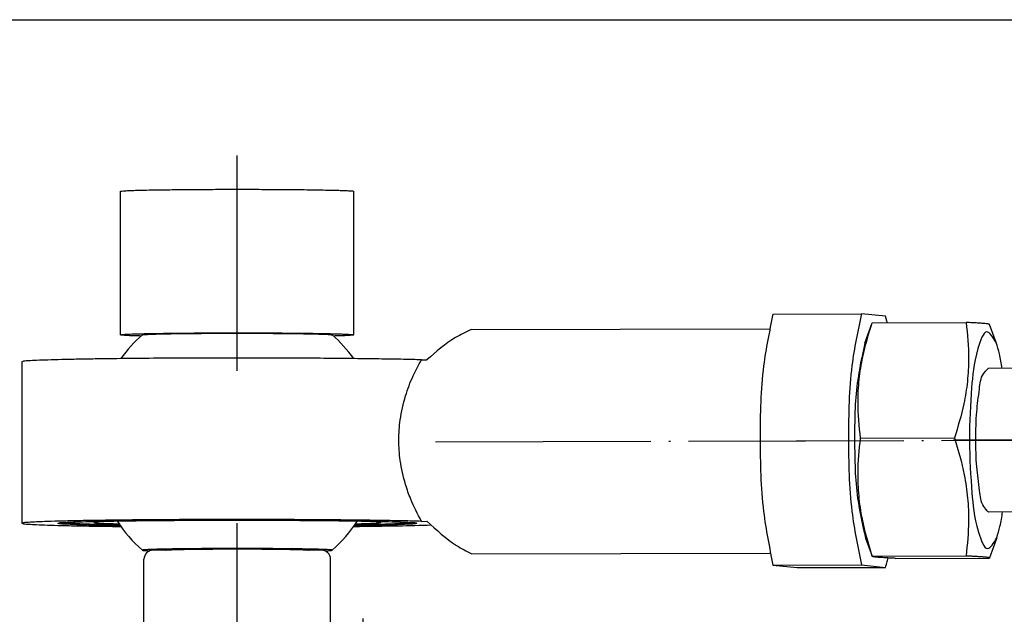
# Model space of a CAD drawing. Header units: millimetres. Extents: x -235 to 1849, y -109 to 485.
# Tile 14 of 41: x 177 to 231, y 326 to 359. Entities that reach past the tile are written whole.
import ezdxf

# ---------------------------------------------------------------- set-up
doc = ezdxf.new("R2010")
doc.units = ezdxf.units.MM
doc.linetypes.add('DOT_CENTER', pattern=[14, 12, -1, 0, -1])
doc.layers.add('1', color=7, linetype='Continuous')
doc.styles.add('CONVERTER_11', font='txt.shx', dxfattribs={"width": 0.9})
doc.dimstyles.new('ME10_DIM_18', dxfattribs={"dimtxt": 2, "dimasz": 2, "dimexe": 1, "dimexo": 1, "dimgap": 1, "dimtad": 1, "dimdsep": 46, "dimtxsty": 'CONVERTER_11', "dimsah": 1, "dimcen": 0.09, "dimclrd": 2, "dimclre": 2, "dimclrt": 2, "dimadec": 0, "dimazin": 0, "dimtfac": 1, "dimtdec": 4, "dimtix": 1, "dimtmove": 0, "dimatfit": 3, "dimfxl": 1, "dimtolj": 1, "dimtzin": 0, "dimarcsym": 0})

# ---------------------------------------------------------------- blocks, each defined once
blk = doc.blocks.new('BLOCK__68', base_point=(158.731, 312.594))
at = {"color": 7, "linetype": 'Continuous'}
for p, q in [((166.831, 329.594), (166.031, 329.594)), ((175.431, 329.594), (174.631, 329.594)), ((184.731, 329.596), (184.031, 329.594)), ((193.431, 329.594), (192.731, 329.596)), ((165.531, 325.294), (165.531, 329.094)), ((175.931, 325.294), (175.931, 329.094)), ((183.531, 325.294), (183.531, 329.094)), ((193.931, 325.294), (193.931, 329.094)), ((159.23, 325.294), (161.455, 325.294)), ((161.455, 325.294), (165.531, 325.294)), ((175.931, 325.294), (183.531, 325.294)), ((198.006, 325.294), (193.931, 325.294)), ((200.231, 325.294), (198.006, 325.294)), ((158.731, 323.794), (158.731, 324.794)), ((200.731, 323.794), (200.731, 324.794)), ((158.731, 316.794), (158.731, 323.794)), ((200.731, 316.794), (200.731, 323.794)), ((162.834, 322.294), (162.027, 320.794)), ((164.627, 322.294), (162.834, 322.294)), ((165.434, 320.794), (164.627, 322.294)), ((194.834, 322.294), (194.027, 320.794)), ((196.627, 322.294), (194.834, 322.294)), ((197.434, 320.794), (196.627, 322.294)), ((162.027, 320.794), (162.834, 319.294)), ((164.627, 319.294), (165.434, 320.794)), ((194.027, 320.794), (194.834, 319.294)), ((196.627, 319.294), (197.434, 320.794)), ((162.834, 319.294), (164.627, 319.294)), ((174.807, 319.22), (173.775, 319.22)), ((184.655, 319.22), (185.687, 319.22)), ((194.834, 319.294), (196.627, 319.294)), ((159.23, 316.294), (165.533, 316.297)), ((165.533, 316.297), (166.033, 316.297)), ((166.831, 316.294), (166.033, 316.297)), ((174.752, 316.294), (174.631, 316.294)), ((184.71, 316.294), (184.831, 316.294)), ((192.631, 316.294), (193.43, 316.297)), ((193.931, 316.294), (193.43, 316.297)), ((200.231, 316.294), (193.931, 316.294))]:
    blk.add_line(p, q, dxfattribs=at)
for centre, radius in [((163.731, 320.794), 3.5), ((195.731, 320.794), 3.5), ((179.731, 317.794), 3.9), ((179.731, 317.794), 3.4)]:
    blk.add_circle(centre, radius, dxfattribs=at)
for centre, radius, start, end in [((166.031, 329.094), 0.5, 90.0042, 180.0036), ((175.431, 329.094), 0.5, 359.9964, 89.9958), ((184.031, 329.094), 0.5, 90.0042, 180.0036), ((193.431, 329.094), 0.5, 359.9964, 89.9958), ((159.231, 324.794), 0.5, 90.0087, 179.9913), ((200.231, 324.794), 0.5, 0.0087, 89.9913), ((163.731, 320.794), 4, 49.8939, 130.1061), ((195.731, 320.794), 4, 49.8939, 130.1061), ((163.677, 320.794), 3.966, 129.5161, 230.4839), ((163.731, 320.794), 4, 130.1061, 229.8939), ((163.784, 320.794), 3.966, 309.5161, 50.4839), ((163.731, 320.794), 4, 310.1061, 49.8939), ((195.677, 320.794), 3.966, 129.5161, 230.4839), ((195.731, 320.794), 4, 130.1061, 229.8939), ((195.784, 320.794), 3.966, 309.5161, 50.4839), ((195.731, 320.794), 4, 310.1061, 49.8939), ((179.731, 317.794), 5.109, 166.2696, 190.3495), ((179.731, 317.794), 5.109, 349.6505, 13.7304), ((163.731, 320.794), 4, 229.8939, 310.1061), ((195.731, 320.794), 4, 229.8939, 310.1061), ((159.23, 316.794), 0.5, 180, 270), ((200.231, 316.794), 0.5, 270, 0), ((179.731, 317.794), 5.2, 196.7659, 343.2341)]:
    blk.add_arc(centre, radius, start, end, dxfattribs=at)
for points, knots in [([(174.631, 329.594), (174.63, 329.593), (174.628, 329.59), (174.62, 329.589), (174.606, 329.586), (174.584, 329.583), (174.553, 329.58), (174.511, 329.577), (174.466, 329.574), (174.419, 329.572), (174.371, 329.569), (174.314, 329.567), (174.245, 329.564), (174.164, 329.562), (174.07, 329.559), (173.988, 329.556), (173.917, 329.555), (173.859, 329.553), (173.789, 329.552), (173.706, 329.55), (173.611, 329.548), (173.503, 329.546), (173.381, 329.544), (173.246, 329.542), (173.096, 329.54), (172.932, 329.538), (172.753, 329.536), (172.513, 329.533), (172.214, 329.531), (171.855, 329.529), (171.487, 329.527), (171.111, 329.526), (170.829, 329.526), (170.639, 329.526), (170.537, 329.526), (170.42, 329.526), (170.29, 329.526), (170.147, 329.527), (169.992, 329.527), (169.828, 329.528), (169.655, 329.528), (169.474, 329.529), (169.286, 329.531), (169.093, 329.532), (168.898, 329.534), (168.708, 329.536), (168.529, 329.538), (168.365, 329.54), (168.215, 329.542), (168.08, 329.544), (167.958, 329.546), (167.85, 329.548), (167.755, 329.55), (167.672, 329.552), (167.602, 329.553), (167.544, 329.555), (167.473, 329.556), (167.391, 329.559), (167.297, 329.562), (167.216, 329.564), (167.147, 329.567), (167.09, 329.569), (167.042, 329.572), (167, 329.574), (166.96, 329.576), (166.921, 329.579), (166.886, 329.582), (166.859, 329.586), (166.84, 329.587), (166.833, 329.592), (166.831, 329.594)], [0, 0, 0, 0, 0.002841, 0.009979, 0.023393, 0.044753, 0.07568, 0.117778, 0.172644, 0.210925, 0.25818, 0.315465, 0.383836, 0.464351, 0.558068, 0.666043, 0.712356, 0.770294, 0.840223, 0.922509, 1.017518, 1.125615, 1.247168, 1.382541, 1.532101, 1.696214, 1.875247, 2.069565, 2.415494, 2.774438, 3.143739, 3.52074, 3.902784, 3.989095, 4.091459, 4.208684, 4.339581, 4.482958, 4.637623, 4.802388, 4.976059, 5.157447, 5.345361, 5.53861, 5.736004, 5.930323, 6.109355, 6.273469, 6.423029, 6.558402, 6.679954, 6.788051, 6.88306, 6.965346, 7.035276, 7.093214, 7.139527, 7.247502, 7.341218, 7.421733, 7.490105, 7.54739, 7.594644, 7.632925, 7.674894, 7.714752, 7.750071, 7.778436, 7.797491, 7.805361, 7.805361, 7.805361, 7.805361]), ([(165.531, 325.294), (165.553, 325.268), (165.597, 325.217), (165.705, 325.092), (165.849, 324.922), (166.182, 324.526), (166.621, 323.982), (167.152, 323.264), (167.585, 322.586), (167.908, 321.928), (168.094, 321.317), (168.144, 320.744), (168.073, 320.19), (167.887, 319.61), (167.562, 318.961), (167.119, 318.278), (166.582, 317.554), (166.195, 317.083), (165.985, 316.827)], [0, 0, 0, 0, 0.102168, 0.204336, 0.493859, 0.770998, 1.757116, 2.589291, 3.450206, 4.166091, 4.782858, 5.352996, 5.877832, 6.447549, 7.17371, 8.049095, 8.88635, 9.877691, 9.877691, 9.877691, 9.877691]), ([(174.731, 323.829), (174.815, 323.939), (174.991, 324.167), (175.274, 324.518), (175.53, 324.825), (175.75, 325.084), (175.866, 325.22), (175.928, 325.291), (175.93, 325.293), (175.931, 325.294)], [0, 0, 0, 0, 0.415947, 0.865818, 1.351893, 1.61335, 1.885381, 1.889786, 1.89419, 1.89419, 1.89419, 1.89419]), ([(184.731, 323.829), (184.646, 323.939), (184.47, 324.167), (184.187, 324.518), (183.932, 324.825), (183.712, 325.084), (183.595, 325.22), (183.533, 325.291), (183.532, 325.293), (183.531, 325.294)], [0, 0, 0, 0, 0.415947, 0.865818, 1.351893, 1.61335, 1.885381, 1.889786, 1.89419, 1.89419, 1.89419, 1.89419]), ([(193.931, 325.294), (193.908, 325.268), (193.864, 325.217), (193.756, 325.092), (193.612, 324.922), (193.279, 324.526), (192.84, 323.982), (192.309, 323.264), (191.876, 322.586), (191.553, 321.928), (191.367, 321.317), (191.317, 320.744), (191.388, 320.19), (191.575, 319.61), (191.899, 318.961), (192.342, 318.278), (192.879, 317.554), (193.266, 317.083), (193.476, 316.827)], [0, 0, 0, 0, 0.102168, 0.204336, 0.493859, 0.770998, 1.757116, 2.589291, 3.450206, 4.166091, 4.782858, 5.352996, 5.877832, 6.447549, 7.17371, 8.049095, 8.88635, 9.877691, 9.877691, 9.877691, 9.877691]), ([(166.307, 323.853), (166.181, 323.954), (165.929, 324.156), (165.519, 324.393), (165.063, 324.593), (164.617, 324.724), (164.159, 324.8), (163.732, 324.825), (163.305, 324.8), (162.866, 324.728), (162.419, 324.601), (161.977, 324.41), (161.548, 324.167), (161.294, 323.965), (161.154, 323.853)], [0, 0, 0, 0, 0.484623, 0.967449, 1.414926, 1.9759, 2.356514, 2.806373, 3.255911, 3.636271, 4.14053, 4.644899, 5.077482, 5.615695, 5.615695, 5.615695, 5.615695]), ([(193.154, 323.853), (193.266, 323.944), (193.517, 324.146), (193.926, 324.386), (194.398, 324.593), (194.867, 324.73), (195.326, 324.803), (195.753, 324.824), (196.156, 324.8), (196.576, 324.731), (197.023, 324.607), (197.483, 324.413), (197.928, 324.157), (198.181, 323.955), (198.307, 323.853)], [0, 0, 0, 0, 0.431302, 0.967428, 1.414905, 1.975878, 2.429181, 2.80635, 3.255889, 3.636249, 4.081645, 4.64485, 5.129352, 5.615667, 5.615667, 5.615667, 5.615667]), ([(173.775, 319.22), (173.719, 319.333), (173.613, 319.548), (173.482, 319.892), (173.386, 320.241), (173.325, 320.673), (173.344, 321.184), (173.491, 321.753), (173.739, 322.324), (174.04, 322.847), (174.379, 323.356), (174.609, 323.665), (174.731, 323.829)], [0, 0, 0, 0, 0.375662, 0.721458, 1.100725, 1.460449, 2.024961, 2.624204, 3.210006, 3.889885, 4.431803, 5.043834, 5.043834, 5.043834, 5.043834]), ([(185.687, 319.22), (185.742, 319.333), (185.849, 319.548), (185.979, 319.892), (186.075, 320.241), (186.136, 320.673), (186.117, 321.184), (185.971, 321.753), (185.722, 322.324), (185.421, 322.847), (185.082, 323.356), (184.852, 323.665), (184.731, 323.829)], [0, 0, 0, 0, 0.375662, 0.721458, 1.100725, 1.460449, 2.024961, 2.624204, 3.210006, 3.889885, 4.431803, 5.043834, 5.043834, 5.043834, 5.043834]), ([(179.731, 322.925), (179.494, 322.915), (178.94, 322.892), (178.168, 322.701), (177.368, 322.369), (176.697, 321.951), (176.042, 321.38), (175.537, 320.77), (175.091, 320.029), (174.91, 319.513), (174.807, 319.22)], [0, 0, 0, 0, 0.710205, 1.660054, 2.364498, 3.305102, 4.015518, 4.963658, 5.668408, 6.598266, 6.598266, 6.598266, 6.598266]), ([(179.731, 322.925), (180.008, 322.912), (180.562, 322.885), (181.368, 322.676), (182.129, 322.35), (182.86, 321.883), (183.475, 321.322), (184.011, 320.643), (184.403, 319.959), (184.579, 319.443), (184.655, 319.22)], [0, 0, 0, 0, 0.830136, 1.660168, 2.482221, 3.305324, 4.252942, 4.963876, 5.89405, 6.598479, 6.598479, 6.598479, 6.598479]), ([(172.147, 319.207), (172.032, 319.202), (171.796, 319.192), (171.444, 319.14), (171.087, 319.077), (170.85, 319.03), (170.731, 319.007)], [0, 0, 0, 0, 0.342944, 0.709074, 1.066245, 1.431852, 1.431852, 1.431852, 1.431852]), ([(172.147, 319.207), (172.429, 319.208), (172.972, 319.211), (173.515, 319.217), (173.775, 319.22)], [0, 0, 0, 0, 0.848537, 1.628092, 1.628092, 1.628092, 1.628092]), ([(174.817, 319.207), (174.815, 319.197), (174.81, 319.177), (174.8, 319.136), (174.785, 319.079), (174.774, 319.033), (174.767, 319.007)], [0, 0, 0, 0, 0.0289034, 0.0624797, 0.1257744, 0.2060368, 0.2060368, 0.2060368, 0.2060368]), ([(174.807, 319.22), (174.807, 319.22), (174.808, 319.218), (174.811, 319.214), (174.814, 319.211), (174.816, 319.207), (174.817, 319.207)], [0, 0, 0, 0, 0.00286628, 0.00573256, 0.0136179, 0.01720259, 0.01720259, 0.01720259, 0.01720259]), ([(184.655, 319.22), (184.654, 319.22), (184.653, 319.218), (184.65, 319.214), (184.647, 319.211), (184.645, 319.207), (184.644, 319.207)], [0, 0, 0, 0, 0.00286628, 0.00573256, 0.0136179, 0.01720259, 0.01720259, 0.01720259, 0.01720259]), ([(184.644, 319.207), (184.646, 319.197), (184.651, 319.177), (184.661, 319.136), (184.676, 319.079), (184.687, 319.033), (184.694, 319.007)], [0, 0, 0, 0, 0.0289034, 0.0624797, 0.1257744, 0.2060368, 0.2060368, 0.2060368, 0.2060368]), ([(187.315, 319.207), (187.032, 319.208), (186.489, 319.211), (185.946, 319.217), (185.687, 319.22)], [0, 0, 0, 0, 0.848537, 1.628092, 1.628092, 1.628092, 1.628092]), ([(187.315, 319.207), (187.429, 319.202), (187.665, 319.192), (188.017, 319.14), (188.375, 319.077), (188.611, 319.03), (188.731, 319.007)], [0, 0, 0, 0, 0.342944, 0.709074, 1.066245, 1.431852, 1.431852, 1.431852, 1.431852]), ([(161.154, 317.734), (161.294, 317.623), (161.547, 317.422), (161.958, 317.188), (162.397, 316.995), (162.866, 316.858), (163.325, 316.785), (163.743, 316.765), (164.147, 316.786), (164.607, 316.861), (165.063, 316.995), (165.519, 317.195), (165.929, 317.431), (166.181, 317.633), (166.307, 317.734)], [0, 0, 0, 0, 0.536313, 0.967687, 1.413969, 1.973094, 2.427834, 2.806001, 3.225593, 3.640696, 4.200523, 4.647283, 5.13058, 5.61568, 5.61568, 5.61568, 5.61568]), ([(198.307, 317.734), (198.181, 317.633), (197.929, 317.431), (197.519, 317.195), (197.064, 316.995), (196.609, 316.861), (196.15, 316.787), (195.732, 316.764), (195.314, 316.786), (194.873, 316.858), (194.416, 316.988), (193.959, 317.185), (193.532, 317.431), (193.28, 317.633), (193.154, 317.734)], [0, 0, 0, 0, 0.484754, 0.967707, 1.413989, 1.973114, 2.387333, 2.806031, 3.225623, 3.640726, 4.143965, 4.64734, 5.130637, 5.615738, 5.615738, 5.615738, 5.615738]), ([(165.985, 316.827), (165.95, 316.783), (165.888, 316.701), (165.831, 316.571), (165.817, 316.46), (165.844, 316.383), (165.882, 316.343), (165.925, 316.316), (165.967, 316.304), (166.006, 316.297), (166.024, 316.297), (166.033, 316.297)], [0, 0, 0, 0, 0.1689421, 0.3089645, 0.4212753, 0.4942878, 0.5454492, 0.58424, 0.6467174, 0.6756555, 0.7014437, 0.7014437, 0.7014437, 0.7014437]), ([(174.704, 316.876), (174.711, 316.844), (174.722, 316.781), (174.741, 316.689), (174.76, 316.605), (174.777, 316.531), (174.792, 316.47), (174.803, 316.426), (174.81, 316.397), (174.813, 316.383), (174.814, 316.377)], [0, 0, 0, 0, 0.099047, 0.1920763, 0.2800118, 0.3568997, 0.4207545, 0.4698618, 0.4919307, 0.5106304, 0.5106304, 0.5106304, 0.5106304]), ([(184.757, 316.876), (184.751, 316.844), (184.739, 316.781), (184.72, 316.689), (184.701, 316.605), (184.684, 316.531), (184.669, 316.47), (184.658, 316.426), (184.651, 316.397), (184.648, 316.383), (184.647, 316.377)], [0, 0, 0, 0, 0.099047, 0.1920763, 0.2800118, 0.3568997, 0.4207545, 0.4698618, 0.4919307, 0.5106304, 0.5106304, 0.5106304, 0.5106304]), ([(193.476, 316.827), (193.511, 316.783), (193.573, 316.701), (193.63, 316.571), (193.643, 316.466), (193.621, 316.389), (193.585, 316.346), (193.536, 316.316), (193.494, 316.304), (193.456, 316.297), (193.438, 316.297), (193.43, 316.297)], [0, 0, 0, 0, 0.1689421, 0.3089645, 0.4212753, 0.4752381, 0.5454314, 0.5842222, 0.6466996, 0.6751602, 0.6995008, 0.6995008, 0.6995008, 0.6995008]), ([(174.631, 316.294), (174.63, 316.295), (174.628, 316.297), (174.62, 316.299), (174.606, 316.302), (174.584, 316.304), (174.553, 316.308), (174.511, 316.311), (174.466, 316.314), (174.419, 316.316), (174.371, 316.318), (174.314, 316.321), (174.245, 316.323), (174.164, 316.326), (174.07, 316.329), (173.957, 316.332), (173.827, 316.335), (173.685, 316.338), (173.541, 316.341), (173.397, 316.344), (173.256, 316.346), (173.119, 316.348), (172.988, 316.349), (172.866, 316.351), (172.754, 316.352), (172.654, 316.353), (172.527, 316.354), (172.368, 316.356), (172.175, 316.357), (171.987, 316.358), (171.806, 316.359), (171.633, 316.36), (171.469, 316.361), (171.315, 316.361), (171.172, 316.362), (171.041, 316.362), (170.924, 316.362), (170.822, 316.362), (170.685, 316.362), (170.513, 316.362), (170.302, 316.362), (170.103, 316.361), (169.915, 316.36), (169.74, 316.36), (169.578, 316.359), (169.43, 316.358), (169.295, 316.357), (169.174, 316.356), (169.068, 316.355), (168.978, 316.355), (168.858, 316.354), (168.708, 316.352), (168.529, 316.35), (168.365, 316.348), (168.215, 316.346), (168.08, 316.344), (167.958, 316.342), (167.85, 316.34), (167.755, 316.338), (167.672, 316.336), (167.602, 316.335), (167.544, 316.333), (167.469, 316.331), (167.375, 316.329), (167.264, 316.325), (167.165, 316.322), (167.079, 316.318), (167.005, 316.314), (166.944, 316.31), (166.896, 316.307), (166.863, 316.302), (166.841, 316.301), (166.833, 316.295), (166.831, 316.294)], [0, 0, 0, 0, 0.002841, 0.009979, 0.023393, 0.044753, 0.07568, 0.117778, 0.172644, 0.210925, 0.25818, 0.315465, 0.383836, 0.464351, 0.558068, 0.666043, 0.804934, 0.947697, 1.092287, 1.236662, 1.378777, 1.51659, 1.648056, 1.77113, 1.88377, 1.983929, 2.069565, 2.266959, 2.460208, 2.648122, 2.82951, 3.003181, 3.167946, 3.322612, 3.465988, 3.596885, 3.714111, 3.816474, 3.902785, 4.124424, 4.335175, 4.534547, 4.72205, 4.897194, 5.05949, 5.208448, 5.343577, 5.464387, 5.570388, 5.661091, 5.736004, 5.930323, 6.109355, 6.273469, 6.423029, 6.558402, 6.679954, 6.788052, 6.88306, 6.965347, 7.035276, 7.093214, 7.139527, 7.262433, 7.373481, 7.472415, 7.558981, 7.632925, 7.694131, 7.741978, 7.776395, 7.79737, 7.805353, 7.805353, 7.805353, 7.805353]), ([(174.814, 316.377), (174.809, 316.37), (174.798, 316.356), (174.782, 316.335), (174.767, 316.314), (174.757, 316.301), (174.752, 316.294)], [0, 0, 0, 0, 0.02685, 0.0529546, 0.0787559, 0.1042114, 0.1042114, 0.1042114, 0.1042114]), ([(184.647, 316.377), (184.652, 316.37), (184.663, 316.356), (184.679, 316.335), (184.694, 316.314), (184.704, 316.301), (184.71, 316.294)], [0, 0, 0, 0, 0.02685, 0.0529546, 0.0787559, 0.1042114, 0.1042114, 0.1042114, 0.1042114]), ([(184.831, 316.294), (184.831, 316.295), (184.833, 316.297), (184.841, 316.299), (184.855, 316.302), (184.877, 316.304), (184.908, 316.308), (184.95, 316.311), (185.007, 316.314), (185.079, 316.318), (185.165, 316.322), (185.264, 316.325), (185.375, 316.329), (185.507, 316.332), (185.659, 316.336), (185.834, 316.34), (186.023, 316.343), (186.224, 316.346), (186.439, 316.349), (186.664, 316.352), (186.843, 316.353), (186.978, 316.355), (187.068, 316.355), (187.174, 316.356), (187.295, 316.357), (187.43, 316.358), (187.578, 316.359), (187.74, 316.36), (187.915, 316.36), (188.103, 316.361), (188.302, 316.362), (188.513, 316.362), (188.731, 316.362), (188.949, 316.362), (189.159, 316.362), (189.358, 316.361), (189.546, 316.36), (189.721, 316.36), (189.883, 316.359), (190.032, 316.358), (190.167, 316.357), (190.287, 316.356), (190.393, 316.355), (190.484, 316.355), (190.604, 316.354), (190.753, 316.352), (190.932, 316.35), (191.096, 316.348), (191.246, 316.346), (191.381, 316.344), (191.503, 316.342), (191.611, 316.34), (191.706, 316.338), (191.789, 316.336), (191.859, 316.335), (191.917, 316.333), (191.993, 316.331), (192.086, 316.329), (192.197, 316.325), (192.296, 316.322), (192.382, 316.318), (192.456, 316.314), (192.517, 316.31), (192.565, 316.307), (192.598, 316.302), (192.62, 316.301), (192.628, 316.295), (192.631, 316.294)], [0, 0, 0, 0, 0.002841, 0.009979, 0.023393, 0.044753, 0.07568, 0.117778, 0.172644, 0.246588, 0.333154, 0.432088, 0.543136, 0.666042, 0.826545, 1.001614, 1.190511, 1.392495, 1.606826, 1.832763, 2.069565, 2.144478, 2.23518, 2.341182, 2.461992, 2.597121, 2.746078, 2.908374, 3.083519, 3.271022, 3.470394, 3.681144, 3.902784, 4.124424, 4.335174, 4.534546, 4.722049, 4.897194, 5.05949, 5.208447, 5.343576, 5.464386, 5.570388, 5.66109, 5.736003, 5.930322, 6.109355, 6.273468, 6.423028, 6.558401, 6.679953, 6.788051, 6.88306, 6.965346, 7.035275, 7.093213, 7.139526, 7.262432, 7.37348, 7.472414, 7.55898, 7.632924, 7.69413, 7.741977, 7.776395, 7.797369, 7.805353, 7.805353, 7.805353, 7.805353])]:
    blk.add_open_spline(points, degree=3, knots=knots, dxfattribs=at)
at = {"layer": '1', "color": 2, "linetype": 'DOT_CENTER'}
for p, q in [((170.731, 323.294), (170.731, 331.094)), ((188.731, 323.294), (188.731, 331.094)), ((163.731, 325.794), (163.731, 315.794)), ((195.731, 325.794), (195.731, 315.794)), ((179.731, 322.694), (179.731, 312.894)), ((168.731, 320.794), (158.731, 320.794)), ((200.731, 320.794), (190.731, 320.794)), ((184.631, 317.794), (174.831, 317.794))]:
    blk.add_line(p, q, dxfattribs=at)
blk = doc.blocks.new('COUPLING_BAR__69', base_point=(176.731, 328.623))
at = {"color": 7, "linetype": 'Continuous'}
for p, q in [((182.231, 341.594), (182.231, 349.593)), ((195.231, 341.594), (195.231, 349.593)), ((218.587, 342.754), (223.511, 342.77)), ((224.856, 342.636), (223.511, 342.77)), ((201.759, 341.885), (218.373, 341.936)), ((223.709, 341.14), (224.107, 342.261)), ((224.114, 342.269), (224.107, 342.261)), ((224.114, 342.269), (229.351, 342.286)), ((231.026, 341.163), (230.662, 342.17)), ((176.731, 340.094), (176.731, 331.096)), ((198.996, 340.203), (199.303, 340.204)), ((293.799, 339.918), (230.573, 339.724)), ((223.462, 335.835), (228.7, 335.851)), ((293.823, 331.918), (230.597, 331.724)), ((198.996, 331.204), (199.303, 331.205)), ((223.743, 330.265), (224.107, 329.258)), ((231.059, 330.288), (230.662, 329.167)), ((201.798, 329.385), (218.412, 329.436)), ((224.107, 329.258), (224.114, 329.271)), ((224.114, 329.271), (229.351, 329.288)), ((218.587, 328.757), (223.511, 328.772)), ((218.587, 328.757), (219.932, 328.623)), ((223.511, 328.772), (224.856, 328.639)), ((225.417, 329.142), (230.655, 329.159)), ((230.662, 329.167), (230.655, 329.159)), ((219.932, 328.623), (224.856, 328.639))]:
    blk.add_line(p, q, dxfattribs=at)
for start, end in [(131.3997, 144.2371), (35.7628, 48.6003), (213.1082, 228.6003), (311.3997, 326.8918)]:
    blk.add_arc((188.731, 335.595), 8, start, end, dxfattribs=at)
for points, knots in [([(182.231, 349.593), (182.251, 349.599), (182.33, 349.62), (182.511, 349.623), (182.802, 349.642), (183.202, 349.653), (183.704, 349.666), (184.303, 349.676), (185.094, 349.688), (186.073, 349.697), (187.226, 349.704), (188.429, 349.707), (189.647, 349.706), (190.461, 349.702), (190.865, 349.7)], [0, 0, 0, 0, 0.063368, 0.244515, 0.538833, 0.940827, 1.444905, 2.045446, 2.736819, 3.818252, 4.98252, 6.196201, 7.425869, 8.638101, 8.638101, 8.638101, 8.638101]), ([(190.865, 349.7), (191.113, 349.698), (191.593, 349.695), (192.285, 349.688), (192.923, 349.68), (193.498, 349.67), (193.979, 349.66), (194.368, 349.65), (194.666, 349.639), (194.901, 349.63), (195.07, 349.616), (195.175, 349.613), (195.219, 349.597), (195.231, 349.593)], [0, 0, 0, 0, 0.743493, 1.438922, 2.07892, 2.656121, 3.163164, 3.52401, 3.822956, 4.058403, 4.22878, 4.332615, 4.369294, 4.369294, 4.369294, 4.369294]), ([(218.587, 342.754), (218.387, 341.796), (217.91, 339.514), (217.846, 335.813), (217.916, 332.08), (218.387, 329.75), (218.587, 328.757)], [0, 0, 0, 0, 2.931969, 6.97981, 11.06572, 14.099827, 14.099827, 14.099827, 14.099827]), ([(223.511, 342.77), (223.311, 341.811), (222.834, 339.529), (222.77, 335.829), (222.84, 332.096), (223.311, 329.765), (223.511, 328.772)], [0, 0, 0, 0, 2.931969, 6.97981, 11.06572, 14.099827, 14.099827, 14.099827, 14.099827]), ([(224.957, 342.272), (224.941, 342.335), (224.909, 342.457), (224.874, 342.578), (224.856, 342.636)], [0, 0, 0, 0, 0.1942972, 0.3782138, 0.3782138, 0.3782138, 0.3782138]), ([(201.759, 341.885), (201.466, 341.748), (200.56, 341.325), (199.81, 340.656), (199.303, 340.204)], [0, 0, 0, 0, 0.96653, 2.989162, 2.989162, 2.989162, 2.989162]), ([(223.462, 335.835), (223.395, 336.502), (223.284, 337.595), (223.374, 339.113), (223.605, 340.606), (223.921, 341.639), (224.114, 342.269)], [0, 0, 0, 0, 2.006211, 3.290212, 4.552116, 6.526882, 6.526882, 6.526882, 6.526882]), ([(229.351, 342.286), (229.419, 341.619), (229.529, 340.526), (229.44, 339.007), (229.209, 337.515), (228.892, 336.481), (228.7, 335.851)], [0, 0, 0, 0, 2.006211, 3.290212, 4.552116, 6.526882, 6.526882, 6.526882, 6.526882]), ([(230.662, 342.17), (230.658, 342.173), (230.647, 342.185), (230.609, 342.193), (230.548, 342.206), (230.451, 342.218), (230.345, 342.228), (230.233, 342.237), (230.121, 342.245), (229.98, 342.254), (229.806, 342.264), (229.592, 342.275), (229.437, 342.282), (229.351, 342.286)], [0, 0, 0, 0, 0.015083, 0.048902, 0.109789, 0.205163, 0.342244, 0.429896, 0.540727, 0.679982, 0.852906, 1.064747, 1.32075, 1.32075, 1.32075, 1.32075]), ([(182.231, 341.594), (182.251, 341.6), (182.33, 341.622), (182.511, 341.624), (182.802, 341.643), (183.202, 341.654), (183.704, 341.667), (184.303, 341.678), (185.094, 341.689), (186.073, 341.698), (187.226, 341.705), (188.429, 341.708), (189.647, 341.707), (190.461, 341.703), (190.865, 341.701)], [0, 0, 0, 0, 0.063368, 0.244515, 0.538833, 0.940827, 1.444905, 2.045446, 2.736819, 3.818252, 4.98252, 6.196201, 7.425869, 8.638101, 8.638101, 8.638101, 8.638101]), ([(183.366, 341.53), (183.254, 341.533), (183.048, 341.538), (182.768, 341.549), (182.545, 341.557), (182.385, 341.572), (182.284, 341.574), (182.242, 341.59), (182.231, 341.594)], [0, 0, 0, 0, 0.33694, 0.61819, 0.841321, 1.003928, 1.10371, 1.139226, 1.139226, 1.139226, 1.139226]), ([(183.44, 341.596), (183.462, 341.601), (183.537, 341.617), (183.7, 341.621), (183.956, 341.635), (184.304, 341.645), (184.783, 341.656), (185.393, 341.666), (186.133, 341.675), (186.95, 341.682), (187.518, 341.684), (187.812, 341.685)], [0, 0, 0, 0, 0.06617, 0.229872, 0.487989, 0.836937, 1.273066, 1.924246, 2.669843, 3.492301, 4.374059, 4.374059, 4.374059, 4.374059]), ([(187.812, 341.685), (188.193, 341.686), (188.947, 341.687), (190.054, 341.684), (191.1, 341.677), (191.991, 341.668), (192.706, 341.655), (193.233, 341.645), (193.624, 341.627), (193.873, 341.622), (193.988, 341.602), (194.021, 341.596)], [0, 0, 0, 0, 1.143045, 2.26309, 3.321585, 4.27998, 4.936249, 5.466338, 5.861384, 6.112591, 6.211678, 6.211678, 6.211678, 6.211678]), ([(190.865, 341.701), (191.113, 341.7), (191.593, 341.696), (192.285, 341.689), (192.923, 341.681), (193.498, 341.672), (193.979, 341.661), (194.368, 341.651), (194.666, 341.64), (194.901, 341.632), (195.07, 341.617), (195.175, 341.615), (195.219, 341.598), (195.231, 341.594)], [0, 0, 0, 0, 0.743493, 1.438922, 2.07892, 2.656121, 3.163164, 3.52401, 3.822956, 4.058403, 4.22878, 4.332615, 4.369294, 4.369294, 4.369294, 4.369294]), ([(195.231, 341.594), (195.219, 341.59), (195.177, 341.574), (195.076, 341.572), (194.916, 341.557), (194.693, 341.549), (194.413, 341.538), (194.207, 341.533), (194.095, 341.53)], [0, 0, 0, 0, 0.035516, 0.135298, 0.297905, 0.521036, 0.802286, 1.139226, 1.139226, 1.139226, 1.139226]), ([(231.026, 341.163), (230.846, 341.457), (230.429, 342.141), (229.774, 340.213), (229.643, 338.528), (229.47, 335.72), (229.661, 332.914), (229.802, 331.23), (230.469, 329.306), (230.882, 329.992), (231.059, 330.288)], [0, 0, 0, 0, 0.787925, 1.828962, 4.052906, 6.982551, 9.912196, 12.136141, 13.177177, 13.965103, 13.965103, 13.965103, 13.965103]), ([(223.709, 341.14), (223.546, 340.399), (223.154, 338.61), (223.118, 335.701), (223.172, 332.792), (223.575, 331.005), (223.743, 330.265)], [0, 0, 0, 0, 2.270711, 5.482662, 8.694612, 10.965323, 10.965323, 10.965323, 10.965323]), ([(231.359, 339.726), (231.315, 339.996), (231.235, 340.483), (231.09, 340.953), (231.026, 341.163)], [0, 0, 0, 0, 0.820153, 1.475923, 1.475923, 1.475923, 1.475923]), ([(198.996, 340.203), (198.66, 340.212), (197.926, 340.231), (196.741, 340.251), (195.397, 340.269), (193.914, 340.284), (192.317, 340.295), (190.522, 340.302), (188.575, 340.305), (186.533, 340.301), (184.564, 340.292), (182.712, 340.277), (181.162, 340.258), (179.925, 340.237), (178.996, 340.218), (178.22, 340.195), (177.604, 340.177), (177.158, 340.145), (176.881, 340.14), (176.762, 340.104), (176.731, 340.094)], [0, 0, 0, 0, 1.009901, 2.202146, 3.554324, 5.044017, 6.648796, 8.346232, 10.430983, 12.488114, 14.472587, 16.339362, 18.043405, 19.121075, 20.052659, 20.83103, 21.449081, 21.899753, 22.176172, 22.273085, 22.273085, 22.273085, 22.273085]), ([(198.996, 331.204), (198.784, 331.612), (198.44, 332.276), (198.042, 333.415), (197.793, 334.517), (197.707, 335.729), (197.792, 336.941), (198.065, 338.142), (198.484, 339.262), (198.835, 339.906), (198.996, 340.203)], [0, 0, 0, 0, 1.375515, 2.240559, 3.612921, 4.751159, 5.873334, 7.246792, 8.433111, 9.445871, 9.445871, 9.445871, 9.445871]), ([(229.89, 335.793), (229.896, 336.299), (229.905, 337.235), (230.08, 338.423), (230.169, 339.325), (230.477, 339.629), (230.573, 339.724)], [0, 0, 0, 0, 1.509878, 2.792503, 3.670379, 4.067596, 4.067596, 4.067596, 4.067596]), ([(224.114, 329.271), (223.911, 329.952), (223.582, 331.051), (223.362, 332.613), (223.29, 334.123), (223.398, 335.193), (223.462, 335.835)], [0, 0, 0, 0, 2.128297, 3.434133, 4.720795, 6.654203, 6.654203, 6.654203, 6.654203]), ([(228.7, 335.851), (228.903, 335.17), (229.231, 334.071), (229.452, 332.51), (229.524, 330.999), (229.416, 329.93), (229.351, 329.288)], [0, 0, 0, 0, 2.128297, 3.434133, 4.720795, 6.654203, 6.654203, 6.654203, 6.654203]), ([(230.597, 331.724), (230.499, 331.823), (230.181, 332.141), (230.089, 333.076), (229.907, 334.305), (229.896, 335.272), (229.89, 335.793)], [0, 0, 0, 0, 0.411176, 1.325196, 2.655423, 4.208566, 4.208566, 4.208566, 4.208566]), ([(231.059, 330.288), (231.122, 330.497), (231.264, 330.969), (231.341, 331.456), (231.384, 331.726)], [0, 0, 0, 0, 0.655456, 1.475922, 1.475922, 1.475922, 1.475922]), ([(198.996, 331.204), (198.66, 331.213), (197.926, 331.232), (196.741, 331.252), (195.397, 331.271), (193.914, 331.285), (192.317, 331.296), (190.522, 331.304), (188.575, 331.306), (186.533, 331.303), (184.564, 331.293), (182.712, 331.278), (181.162, 331.259), (179.925, 331.239), (178.996, 331.219), (178.22, 331.197), (177.604, 331.178), (177.158, 331.146), (176.881, 331.142), (176.762, 331.105), (176.731, 331.096)], [0, 0, 0, 0, 1.009901, 2.202146, 3.554324, 5.044017, 6.648796, 8.346232, 10.430983, 12.488114, 14.472587, 16.339362, 18.043405, 19.121075, 20.052659, 20.83103, 21.449081, 21.899753, 22.176172, 22.273085, 22.273085, 22.273085, 22.273085]), ([(176.731, 331.096), (176.761, 331.086), (176.879, 331.05), (177.154, 331.045), (177.594, 331.014), (178.201, 330.995), (178.963, 330.973), (179.874, 330.954), (180.925, 330.936), (181.7, 330.926), (182.153, 330.921), (182.21, 330.92), (182.239, 330.92)], [0, 0, 0, 0, 0.096139, 0.369753, 0.814878, 1.423926, 2.189127, 3.102658, 4.156679, 5.343339, 5.42903, 5.515106, 5.515106, 5.515106, 5.515106]), ([(178.731, 331.096), (178.764, 331.105), (178.895, 331.14), (179.195, 331.144), (179.677, 331.174), (180.338, 331.191), (181.165, 331.211), (182.15, 331.228), (183.446, 331.245), (185.042, 331.259), (186.909, 331.268), (188.839, 331.271), (190.773, 331.268), (192.481, 331.258), (193.92, 331.246), (195.063, 331.232), (196.073, 331.215), (196.936, 331.197), (197.639, 331.175), (198.169, 331.157), (198.463, 331.135), (198.579, 331.126)], [0, 0, 0, 0, 0.104984, 0.405227, 0.892271, 1.556291, 2.387309, 3.375306, 4.510246, 6.276755, 8.163511, 10.112616, 12.066168, 13.966266, 15.234725, 16.38267, 17.396973, 18.26451, 18.972172, 19.506882, 19.85568, 19.85568, 19.85568, 19.85568]), ([(182.208, 330.963), (181.914, 330.968), (181.366, 330.977), (180.604, 330.993), (179.966, 331.012), (179.456, 331.027), (179.087, 331.054), (178.856, 331.057), (178.756, 331.088), (178.731, 331.096)], [0, 0, 0, 0, 0.880465, 1.644824, 2.286072, 2.797218, 3.171314, 3.401568, 3.482537, 3.482537, 3.482537, 3.482537]), ([(182.172, 331.014), (181.433, 331.022), (180.319, 331.035), (179.207, 331.099), (178.834, 331.121)], [0, 0, 0, 0, 2.217856, 3.340601, 3.340601, 3.340601, 3.340601]), ([(182.37, 331.23), (182.208, 331.227), (181.911, 331.219), (181.507, 331.206), (181.186, 331.195), (180.954, 331.176), (180.808, 331.173), (180.747, 331.151), (180.731, 331.146)], [0, 0, 0, 0, 0.485717, 0.891455, 1.213565, 1.448432, 1.592563, 1.643537, 1.643537, 1.643537, 1.643537]), ([(180.731, 331.146), (180.744, 331.141), (180.797, 331.121), (180.921, 331.118), (181.12, 331.1), (181.395, 331.09), (181.742, 331.077), (181.997, 331.07), (182.136, 331.067)], [0, 0, 0, 0, 0.043932, 0.167384, 0.368559, 0.644598, 0.99252, 1.40931, 1.40931, 1.40931, 1.40931]), ([(196.609, 331.17), (196.423, 331.182), (195.918, 331.213), (195.412, 331.224), (195.091, 331.23)], [0, 0, 0, 0, 0.557929, 1.519298, 1.519298, 1.519298, 1.519298]), ([(195.222, 330.92), (196.054, 330.929), (197.491, 330.946), (198.929, 330.987), (199.534, 331.005)], [0, 0, 0, 0, 2.49519, 4.313252, 4.313252, 4.313252, 4.313252]), ([(198.731, 331.096), (198.705, 331.088), (198.605, 331.057), (198.374, 331.054), (198.005, 331.027), (197.495, 331.012), (196.857, 330.993), (196.095, 330.977), (195.547, 330.968), (195.253, 330.963)], [0, 0, 0, 0, 0.08097, 0.311223, 0.685319, 1.196465, 1.837713, 2.602072, 3.482537, 3.482537, 3.482537, 3.482537]), ([(198.628, 331.121), (198.254, 331.099), (197.142, 331.035), (196.028, 331.022), (195.289, 331.014)], [0, 0, 0, 0, 1.122781, 3.340544, 3.340544, 3.340544, 3.340544]), ([(195.326, 331.067), (195.464, 331.07), (195.719, 331.077), (196.066, 331.09), (196.341, 331.1), (196.54, 331.118), (196.664, 331.121), (196.717, 331.141), (196.731, 331.146)], [0, 0, 0, 0, 0.41679, 0.764712, 1.040751, 1.241926, 1.365378, 1.40931, 1.40931, 1.40931, 1.40931]), ([(196.731, 331.146), (196.726, 331.149), (196.71, 331.159), (196.667, 331.162), (196.631, 331.167), (196.609, 331.17)], [0, 0, 0, 0, 0.0157865, 0.0571324, 0.125062, 0.125062, 0.125062, 0.125062]), ([(198.579, 331.126), (198.606, 331.122), (198.651, 331.116), (198.705, 331.113), (198.725, 331.099), (198.731, 331.096)], [0, 0, 0, 0, 0.084912, 0.1365943, 0.1563274, 0.1563274, 0.1563274, 0.1563274]), ([(199.303, 331.205), (199.83, 330.721), (200.596, 330.018), (201.512, 329.535), (201.798, 329.385)], [0, 0, 0, 0, 2.132288, 3.098033, 3.098033, 3.098033, 3.098033]), ([(194.021, 329.594), (194.02, 329.595), (194.019, 329.597), (194.015, 329.605), (193.996, 329.603), (193.971, 329.61), (193.932, 329.613), (193.876, 329.618), (193.792, 329.623), (193.68, 329.629), (193.546, 329.634), (193.404, 329.639), (193.263, 329.644), (193.098, 329.648), (192.901, 329.653), (192.664, 329.658), (192.408, 329.662), (192.134, 329.667), (191.843, 329.671), (191.537, 329.674), (191.291, 329.677), (191.101, 329.679), (190.963, 329.68), (190.802, 329.681), (190.616, 329.682), (190.408, 329.684), (190.177, 329.685), (189.926, 329.686), (189.654, 329.687), (189.363, 329.688), (189.053, 329.688), (188.731, 329.688), (188.409, 329.688), (188.099, 329.688), (187.807, 329.687), (187.535, 329.686), (187.284, 329.685), (187.053, 329.684), (186.845, 329.682), (186.659, 329.681), (186.498, 329.68), (186.361, 329.679), (186.17, 329.677), (185.924, 329.674), (185.618, 329.671), (185.327, 329.667), (185.053, 329.662), (184.797, 329.658), (184.56, 329.653), (184.351, 329.648), (184.17, 329.643), (184.016, 329.638), (183.879, 329.633), (183.76, 329.628), (183.662, 329.623), (183.585, 329.618), (183.529, 329.613), (183.49, 329.61), (183.466, 329.604), (183.45, 329.604), (183.444, 329.598), (183.441, 329.595), (183.44, 329.594)], [0, 0, 0, 0, 0.003513, 0.007026, 0.026003, 0.049663, 0.087885, 0.142868, 0.217821, 0.340999, 0.478042, 0.621822, 0.765203, 0.901046, 1.11883, 1.356405, 1.612755, 1.886863, 2.177712, 2.484284, 2.805564, 2.917411, 3.054769, 3.21677, 3.402546, 3.611232, 3.841961, 4.093865, 4.366079, 4.657736, 4.96797, 5.295914, 5.623858, 5.934092, 6.225749, 6.497963, 6.749867, 6.980596, 7.189282, 7.375058, 7.537059, 7.674417, 7.786264, 8.107544, 8.414116, 8.704965, 8.979073, 9.235423, 9.472998, 9.690782, 9.862628, 10.01726, 10.15429, 10.273334, 10.374007, 10.44896, 10.503943, 10.542166, 10.565355, 10.581008, 10.586122, 10.591237, 10.591237, 10.591237, 10.591237]), ([(183.44, 329.594), (183.444, 329.592), (183.457, 329.587), (183.484, 329.584), (183.506, 329.581), (183.519, 329.58)], [0, 0, 0, 0, 0.01331692, 0.04020657, 0.08092681, 0.08092681, 0.08092681, 0.08092681]), ([(183.519, 329.58), (183.564, 329.576), (183.675, 329.568), (183.785, 329.563), (183.85, 329.56)], [0, 0, 0, 0, 0.1353347, 0.3314815, 0.3314815, 0.3314815, 0.3314815]), ([(184.731, 329.596), (184.74, 329.599), (184.775, 329.61), (184.857, 329.612), (184.988, 329.622), (185.171, 329.628), (185.403, 329.635), (185.703, 329.642), (186.072, 329.648), (186.509, 329.654), (186.988, 329.659), (187.501, 329.663), (187.855, 329.664), (188.036, 329.665)], [0, 0, 0, 0, 0.028532, 0.109876, 0.243042, 0.426506, 0.65868, 0.937962, 1.327673, 1.766574, 2.247594, 2.763658, 3.307694, 3.307694, 3.307694, 3.307694]), ([(188.036, 329.665), (188.269, 329.665), (188.733, 329.666), (189.42, 329.665), (190.083, 329.662), (190.708, 329.657), (191.231, 329.651), (191.65, 329.644), (191.964, 329.637), (192.226, 329.63), (192.435, 329.624), (192.586, 329.613), (192.68, 329.611), (192.72, 329.599), (192.731, 329.596)], [0, 0, 0, 0, 0.699797, 1.391697, 2.06028, 2.690126, 3.265816, 3.63019, 3.945285, 4.208648, 4.417835, 4.570418, 4.664029, 4.69684, 4.69684, 4.69684, 4.69684]), ([(193.611, 329.56), (193.667, 329.563), (193.766, 329.567), (193.891, 329.576), (193.972, 329.58), (194.01, 329.591), (194.021, 329.594)], [0, 0, 0, 0, 0.1697129, 0.2959468, 0.3771806, 0.4122802, 0.4122802, 0.4122802, 0.4122802]), ([(225.417, 329.142), (225.33, 329.146), (225.171, 329.154), (224.952, 329.165), (224.773, 329.175), (224.629, 329.184), (224.513, 329.193), (224.401, 329.202), (224.297, 329.213), (224.205, 329.224), (224.15, 329.237), (224.118, 329.245), (224.109, 329.255), (224.107, 329.258)], [0, 0, 0, 0, 0.261925, 0.478866, 0.656171, 0.799193, 0.91328, 1.003783, 1.137366, 1.226636, 1.280688, 1.308796, 1.320865, 1.320865, 1.320865, 1.320865]), ([(229.351, 329.288), (229.43, 329.284), (229.576, 329.277), (229.778, 329.267), (229.948, 329.258), (230.088, 329.249), (230.204, 329.241), (230.298, 329.234), (230.361, 329.228), (230.407, 329.224), (230.446, 329.22), (230.497, 329.214), (230.55, 329.206), (230.599, 329.199), (230.633, 329.188), (230.659, 329.181), (230.661, 329.17), (230.662, 329.167)], [0, 0, 0, 0, 0.237049, 0.438027, 0.60659, 0.746394, 0.861096, 0.954353, 1.029819, 1.051281, 1.093365, 1.147291, 1.204302, 1.255697, 1.293406, 1.314936, 1.325574, 1.325574, 1.325574, 1.325574]), ([(224.856, 328.639), (224.882, 328.722), (224.936, 328.895), (224.98, 329.071), (225.003, 329.162)], [0, 0, 0, 0, 0.2605413, 0.5438925, 0.5438925, 0.5438925, 0.5438925])]:
    blk.add_open_spline(points, degree=3, knots=knots, dxfattribs=at)
at = {"layer": '1', "color": 2, "linetype": 'DOT_CENTER'}
for p, q in [((188.731, 339.594), (188.731, 351.593)), ((199.778, 335.629), (305.923, 335.956)), ((199.778, 335.629), (220.393, 335.692)), ((233.043, 335.732), (228.642, 335.718))]:
    blk.add_line(p, q, dxfattribs=at)
blk = doc.blocks.new('COUPLING_BAR_BLOCK__70', base_point=(158.731, 312.594))
for name, p in [('COUPLING_BAR__69', (176.731, 328.623)), ('BLOCK__68', (158.731, 312.594))]:
    blk.add_blockref(name, p)
blk = doc.blocks.new('READING_HEAD__72', base_point=(116.731, 312.594))
blk.add_blockref('COUPLING_BAR_BLOCK__70', (158.731, 312.594))
blk = doc.blocks.new('PB_670__84', base_point=(-72.269, 290.294))
blk.add_blockref('READING_HEAD__72', (116.731, 312.594))
blk = doc.blocks.new('*D128')
at = {"layer": '1', "color": 2, "linetype": 'Continuous'}
for p, q in [((-72.269, 298.558), (-72.269, 360.157)), ((251.731, 298.558), (251.731, 360.157)), ((-72.269, 359.157), (251.731, 359.157))]:
    blk.add_line(p, q, dxfattribs=at)
at = {"layer": '1', "color": 2}
for points in [[(-70.269, 359.42), (-70.269, 358.894), (-72.269, 359.157)], [(249.731, 358.894), (249.731, 359.42), (251.731, 359.157)]]:
    blk.add_solid(points, dxfattribs=at)
at = {"layer": '1', "color": 2, "insert": (83.405, 360.157), "char_height": 2, "attachment_point": 7, "rotation": 0.0001, "line_spacing_factor": 0.60024, "style": 'CONVERTER_11'}
blk.add_mtext('CM+144', dxfattribs=at)
blk = doc.blocks.new('Inferior1', base_point=(83, 320))
blk.add_blockref('PB_670__84', (-72.269, 290.294))
at = {"layer": '1'}
dim = blk.add_linear_dim(base=(-72.269, 359.157), p1=(251.731, 297.558), p2=(-72.269, 297.558), text='CM+144', dimstyle='ME10_DIM_18', dxfattribs=at)
dim.commit()
dim.dimension.update_dxf_attribs({"geometry": '*D128', "text_midpoint": (88.205, 361.157), "text_rotation": 0.0001})

msp = doc.modelspace()

# ---------------------------------------------------------------- block references
msp.add_blockref('Inferior1', (83, 320))

doc.saveas('drawing.dxf')
